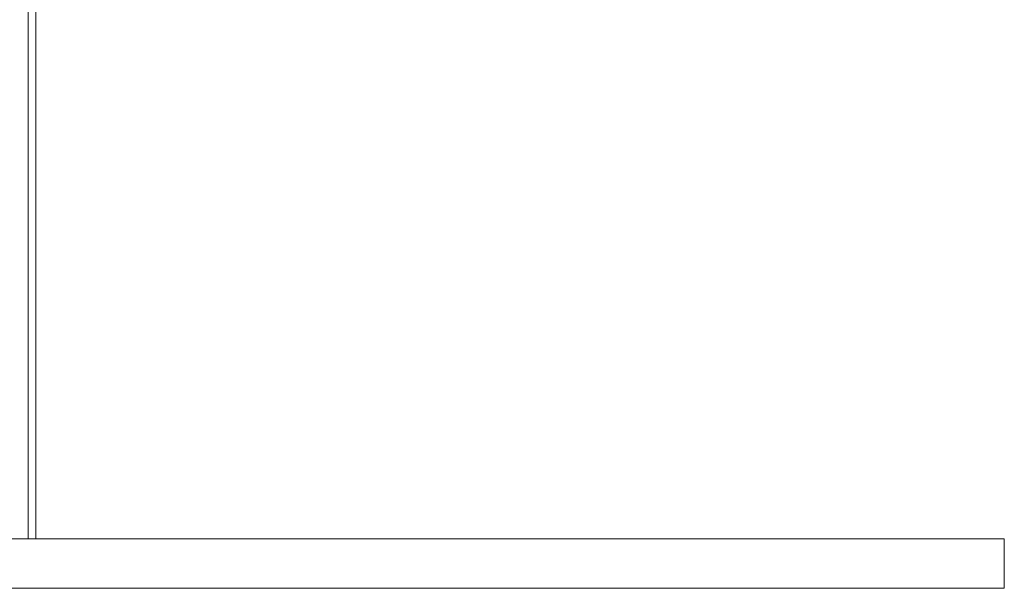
# Model space of a CAD drawing. Header units: metres. Extents: x 1.7 to 42.3, y -72.9 to -47.6.
# Tile 19 of 216: x 8.028 to 8.427, y -70.237 to -70.007. Entities that reach past the tile are written whole.
import ezdxf

# ---------------------------------------------------------------- set-up
doc = ezdxf.new("R2010")
doc.units = ezdxf.units.M
doc.layers.add('A-GENM', color=7, linetype='Continuous', lineweight=18)
doc.layers.add('I-FURN', color=7, linetype='Continuous', lineweight=18)

# ---------------------------------------------------------------- blocks, each defined once
blk = doc.blocks.new('FDE_CJU03_ConjuntoUsoMúltiplo_1mesa4cadeiras - CJU03_ConjuntoUsoMúltiplo_01mesa04cadeiras-5394098-2PAV - FRIGORÍFICA')
at = {"layer": 'I-FURN', "color": 253, "true_color": 0xaaaaaa}
for p, q in [((0.28833, 0.6), (-0.3, 0.6)), ((-0.297, 0.597), (0.28833, 0.597)), ((-0.297, 0.597), (0.28833, 0.597))]:
    blk.add_line(p, q, dxfattribs=at)
blk = doc.blocks.new('Led_Stripe_11805 - Led_Stripe_11805-8047500-2PAV - FRIGORÍFICA')
at = {"layer": 'A-GENM', "color": 253, "true_color": 0xaaaaaa}
for p, q in [((-1, 0.01), (1, 0.01)), ((1, 0.01), (1, -0.01)), ((1, -0.01), (-1, -0.01))]:
    blk.add_line(p, q, dxfattribs=at)
blk = doc.blocks.new('4 GRE - ESCOLA DE CINEMA E AUDIOVISUAL CINE REX R07_rvt-1-2PAV - FRIGORÍFICA')
at = {"layer": 'A-GENM', "color": 253, "lineweight": 18, "true_color": 0xaaaaaa, "extrusion": (0, 0, -1), "rotation": 180}
blk.add_blockref('Led_Stripe_11805 - Led_Stripe_11805-8047500-2PAV - FRIGORÍFICA', (-7.42694, -70.22656), dxfattribs=at)
at = {"layer": 'I-FURN', "color": 253, "lineweight": 18, "true_color": 0xaaaaaa, "rotation": 270.0000000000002}
blk.add_blockref('FDE_CJU03_ConjuntoUsoMúltiplo_1mesa4cadeiras - CJU03_ConjuntoUsoMúltiplo_01mesa04cadeiras-5394098-2PAV - FRIGORÍFICA', (7.43499, -69.92822), dxfattribs=at)

msp = doc.modelspace()

# ---------------------------------------------------------------- block references
at = {"lineweight": 5}
msp.add_blockref('4 GRE - ESCOLA DE CINEMA E AUDIOVISUAL CINE REX R07_rvt-1-2PAV - FRIGORÍFICA', (0, 0), dxfattribs=at)

doc.saveas('drawing.dxf')
